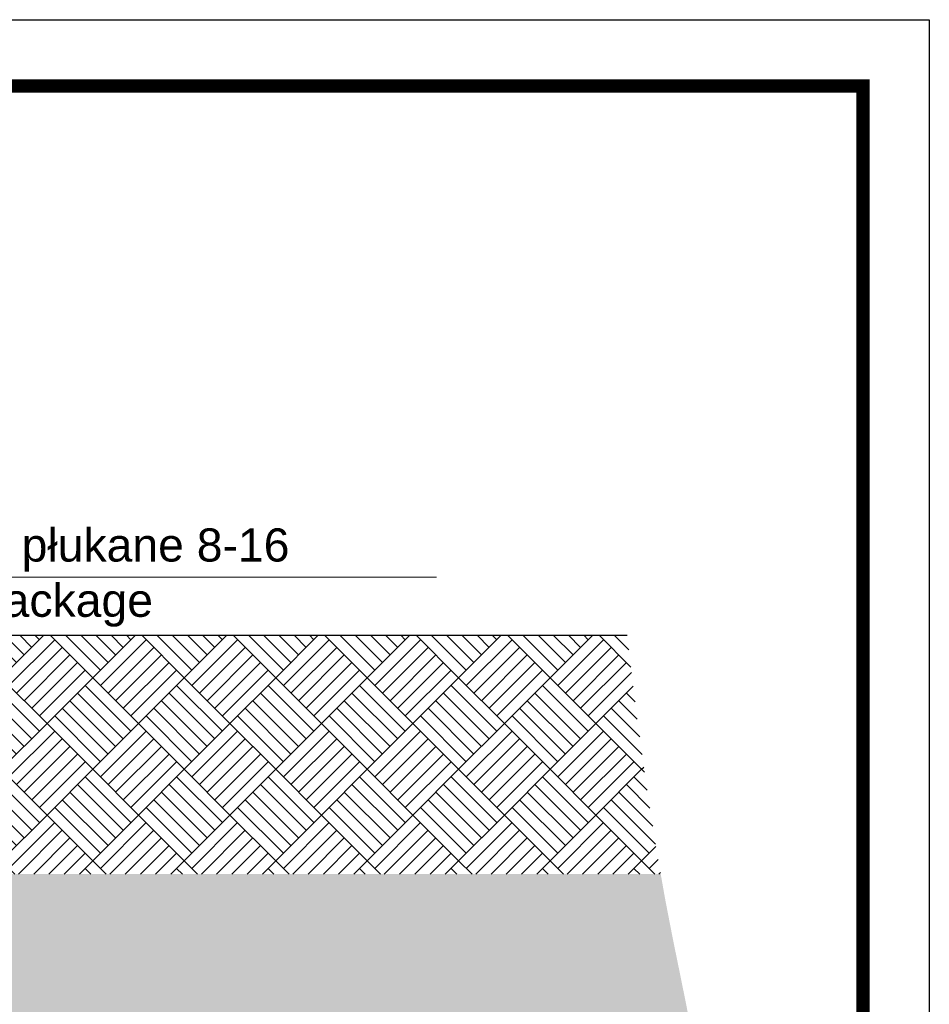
# Model space of a CAD drawing. Extents: x -118729 to -53705, y 33529 to 45095.
# Tile 58 of 83: x -60093 to -59407, y 35756 to 36499. Entities that reach past the tile are written whole.
import ezdxf

# ---------------------------------------------------------------- set-up
doc = ezdxf.new("R2010")
doc.units = 0
doc.header["$LTSCALE"] = 10
doc.header["$MEASUREMENT"] = 0
doc.layers.get('0').update_dxf_attribs({"color": 9, "linetype": 'CONTINUOUS'})
doc.layers.add('AM_8', color=1, linetype='CONTINUOUS', lineweight=25)
doc.layers.add('S_TAB_RZĘDNYCH', color=9, linetype='CONTINUOUS', lineweight=13)
doc.styles.add('ROMANS', font='arial.ttf', dxfattribs={"height": 20})

msp = doc.modelspace()

# ---------------------------------------------------------------- hatches: boundary and pattern name
at = {"layer": 'AM_8'}
h = msp.add_hatch(dxfattribs=at)
h.set_pattern_fill('AR-PARQ1', color=9, scale=0.1600000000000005, angle=45, style=0)
h.set_pattern_definition([(135, (-73969.5402465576, 36761.21013158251), (-68.96836700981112, 5.684341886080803e-15), [48.76800000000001, -48.76800000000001]), (135, (-73963.79288264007, 36766.9574955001), (-68.96836700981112, 5.684341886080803e-15), [48.76800000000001, -48.76800000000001]), (135, (-73958.04551872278, 36772.70485941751), (-68.96836700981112, 5.684341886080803e-15), [48.76800000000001, -48.76800000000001]), (135, (-73952.29815480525, 36778.4522233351), (-68.96836700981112, 5.684341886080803e-15), [48.76800000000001, -48.76800000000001]), (135, (-73946.55079088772, 36784.19958725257), (-68.96836700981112, 5.684341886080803e-15), [48.76800000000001, -48.76800000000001]), (135, (-73940.80342697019, 36789.94695117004), (-68.96836700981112, 5.684341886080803e-15), [48.76800000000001, -48.76800000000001]), (135, (-73935.05606305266, 36795.69431508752), (-68.96836700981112, 5.684341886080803e-15), [48.76800000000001, -48.76800000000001]), (45, (-74004.02443006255, 36795.69431508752), (68.96836700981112, -5.684341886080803e-15), [48.76800000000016, -48.76800000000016]), (45, (-74009.77179397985, 36801.44167900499), (68.96836700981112, -5.684341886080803e-15), [48.76800000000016, -48.76800000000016]), (45, (-74015.51915789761, 36807.18904292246), (68.96836700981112, -5.684341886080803e-15), [48.76800000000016, -48.76800000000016]), (45, (-74021.26652181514, 36812.93640683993), (68.96836700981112, -5.684341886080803e-15), [48.76800000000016, -48.76800000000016]), (45, (-74027.01388573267, 36818.6837707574), (68.96836700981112, -5.684341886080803e-15), [48.76800000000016, -48.76800000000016]), (45, (-74032.7612496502, 36824.43113467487), (68.96836700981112, -5.684341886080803e-15), [48.76800000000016, -48.76800000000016]), (45, (-74038.5086135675, 36830.1784985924), (68.96836700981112, -5.684341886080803e-15), [48.76800000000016, -48.76800000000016])])
edge = h.paths.add_edge_path()
edge.add_line((-59609.64856172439, 35854.58757210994), (-59612.71144032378, 35871.88815397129))
edge.add_line((-59612.71144032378, 35871.88815397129), (-59619.73431817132, 35916.44282307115))
edge.add_line((-59619.73431817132, 35916.44282307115), (-59627.18576472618, 35970.20068029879))
edge.add_line((-59627.18576472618, 35970.20068029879), (-59635.00501274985, 36034.71476859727))
edge.add_line((-59635.00501274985, 36034.71476859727), (-60749.08772416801, 36034.71476859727))
edge.add_arc((-60749.08772416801, 36031.51476859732), 3.200000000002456, 0.9999999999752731, 90, ccw=False)
edge.add_line((-60745.88821154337, 36031.57061629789), (-60745.84997184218, 36029.37986527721))
edge.add_line((-60745.84997184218, 36029.37986527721), (-60745.99448334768, 36021.10080667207))
edge.add_arc((-60746.79436150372, 36021.1147685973), 0.7999999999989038, 270, 359.0000000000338, ccw=False)
edge.add_line((-60746.79436150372, 36020.31476859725), (-60750.15711749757, 36020.31476859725))
edge.add_line((-60750.15711749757, 36020.31476859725), (-60750.42799376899, 36005.44031441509))
edge.add_line((-60750.42799376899, 36005.44031441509), (-60750.68308311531, 35991.72704227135))
edge.add_line((-60750.68308311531, 35991.72704227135), (-60750.88951041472, 35981.1320042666))
edge.add_line((-60750.88951041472, 35981.1320042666), (-60751.05961945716, 35973.12917557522))
edge.add_line((-60751.05961945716, 35973.12917557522), (-60751.20575403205, 35967.19253137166))
edge.add_line((-60751.20575403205, 35967.19253137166), (-60751.34025792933, 35962.79604683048))
edge.add_line((-60751.34025792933, 35962.79604683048), (-60751.47547493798, 35959.41369712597))
edge.add_line((-60751.47547493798, 35959.41369712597), (-60751.62374884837, 35956.51945743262))
edge.add_line((-60751.62374884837, 35956.51945743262), (-60751.79448331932, 35953.67834045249))
edge.add_line((-60751.79448331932, 35953.67834045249), (-60751.98532149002, 35950.81950899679))
edge.add_line((-60751.98532149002, 35950.81950899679), (-60752.19096636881, 35947.96316340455))
edge.add_line((-60752.19096636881, 35947.96316340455), (-60752.40612096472, 35945.12950401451))
edge.add_line((-60752.40612096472, 35945.12950401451), (-60752.62548828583, 35942.33873116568))
edge.add_line((-60752.62548828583, 35942.33873116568), (-60752.84377134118, 35939.61104519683))
edge.add_line((-60752.84377134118, 35939.61104519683), (-60753.05567313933, 35936.96664644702))
edge.add_line((-60753.05567313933, 35936.96664644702), (-60753.25589668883, 35934.42573525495))
edge.add_line((-60753.25589668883, 35934.42573525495), (-60753.44047092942, 35932.0016866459))
edge.add_line((-60753.44047092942, 35932.0016866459), (-60753.61072852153, 35929.68057439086))
edge.add_line((-60753.61072852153, 35929.68057439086), (-60753.76932805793, 35927.44164694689))
edge.add_line((-60753.76932805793, 35927.44164694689), (-60753.91892813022, 35925.26415277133))
edge.add_line((-60753.91892813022, 35925.26415277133), (-60754.06218733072, 35923.12734032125))
edge.add_line((-60754.06218733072, 35923.12734032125), (-60754.20176425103, 35921.0104580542))
edge.add_line((-60754.20176425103, 35921.0104580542), (-60754.34031748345, 35918.8927544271))
edge.add_line((-60754.34031748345, 35918.8927544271), (-60754.48050561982, 35916.75347789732))
edge.add_line((-60754.48050561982, 35916.75347789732), (-60754.62419696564, 35914.57745890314))
edge.add_line((-60754.62419696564, 35914.57745890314), (-60754.77009868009, 35912.37185580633))
edge.add_line((-60754.77009868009, 35912.37185580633), (-60754.91612763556, 35910.14940894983))
edge.add_line((-60754.91612763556, 35910.14940894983), (-60755.06020070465, 35907.92285867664))
edge.add_line((-60755.06020070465, 35907.92285867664), (-60755.20023476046, 35905.70494532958))
edge.add_line((-60755.20023476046, 35905.70494532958), (-60755.2401002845, 35905.24784008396))
edge.add_arc((-60818.62611141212, 35909.90574351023), 63.55692307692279, 347.5782017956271, 355.7971897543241, ccw=False)
edge.add_arc((-61018.61500103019, 35953.94102134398), 268.3364670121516, 338.2685333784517, 347.5813091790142, ccw=False)
edge.add_line((-60769.3493763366, 35854.58757210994), (-60392.78077311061, 35854.58757210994))
edge.add_line((-60392.78077311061, 35854.58757210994), (-59609.64856172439, 35854.58757210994))
h = msp.add_hatch(dxfattribs=at)
h.set_pattern_fill('HEX', color=9, scale=1.600000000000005, angle=45, style=0)
h.set_pattern_definition([(45, (-46406.56915548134, 36684.14023366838), (-6.221703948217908, 6.221703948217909), [5.080000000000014, -10.16000000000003]), (165, (-46406.56915548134, 36684.14023366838), (-2.277301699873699, -8.499005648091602), [5.08, -10.16]), (104.9999999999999, (-46402.97705303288, 36687.73233611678), (-8.499005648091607, -2.277301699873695), [5.08, -10.16])])
edge = h.paths.add_edge_path(flags=16)
edge.add_line((-59825.65901947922, 35580.71476859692), (-59825.65901947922, 35580.56656859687))
edge.add_line((-59825.65901947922, 35580.56656859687), (-59824.23933547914, 35581.98625259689))
edge.add_line((-59824.23933547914, 35581.98625259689), (-59823.32782928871, 35581.07474846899))
edge.add_arc((-59774.45901947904, 35527.11476859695), 72.79999999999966, 92.8344637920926, 132.1655355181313, ccw=False)
edge.add_line((-59778.05901947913, 35599.82570312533), (-59778.05901947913, 35601.11476859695))
edge.add_line((-59778.05901947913, 35601.11476859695), (-59770.85901947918, 35601.11476859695))
edge.add_line((-59770.85901947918, 35601.11476859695), (-59770.85901947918, 35599.82570312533))
edge.add_arc((-59774.45901947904, 35527.11476859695), 72.79999999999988, 47.83446448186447, 87.1655362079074, ccw=False)
edge.add_line((-59725.59020966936, 35581.07474846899), (-59724.67870347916, 35581.98625259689))
edge.add_line((-59724.67870347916, 35581.98625259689), (-59719.58753547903, 35576.89508459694))
edge.add_line((-59719.58753547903, 35576.89508459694), (-59720.49903960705, 35575.98357840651))
edge.add_arc((-59774.45901947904, 35527.11476859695), 72.80000000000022, 2.8344637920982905, 42.16553551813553, ccw=False)
edge.add_line((-59701.74808495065, 35530.71476859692), (-59700.45901947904, 35530.71476859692))
edge.add_line((-59700.45901947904, 35530.71476859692), (-59700.45901947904, 35523.51476859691))
edge.add_line((-59700.45901947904, 35523.51476859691), (-59701.74808495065, 35523.51476859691))
edge.add_arc((-59774.45901947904, 35527.11476859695), 72.7999999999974, 317.8344644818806, 357.1655362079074, ccw=False)
edge.add_line((-59720.49903960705, 35478.24595878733), (-59719.58753547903, 35477.3344525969))
edge.add_line((-59719.58753547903, 35477.3344525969), (-59724.67870347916, 35472.24328459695))
edge.add_line((-59724.67870347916, 35472.24328459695), (-59725.59020966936, 35473.15478872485))
edge.add_arc((-59774.45901947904, 35527.11476859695), 72.79999999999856, 272.8344637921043, 312.1655355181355, ccw=False)
edge.add_line((-59770.85901947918, 35454.40383406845), (-59770.85901947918, 35453.11476859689))
edge.add_line((-59770.85901947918, 35453.11476859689), (-59778.05901947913, 35453.11476859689))
edge.add_line((-59778.05901947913, 35453.11476859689), (-59778.05901947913, 35454.40383406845))
edge.add_arc((-59774.45901947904, 35527.11476859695), 72.79999999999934, 227.8344644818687, 267.1655362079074, ccw=False)
edge.add_line((-59823.32782928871, 35473.15478872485), (-59824.23933547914, 35472.24328459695))
edge.add_line((-59824.23933547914, 35472.24328459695), (-59825.57318406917, 35473.57713318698))
edge.add_line((-59825.57318406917, 35473.57713318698), (-59825.65901947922, 35473.51476859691))
edge.add_line((-59825.65901947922, 35473.51476859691), (-59844.45901947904, 35473.51476859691))
edge.add_line((-59844.45901947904, 35473.51476859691), (-59844.45901947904, 35472.39476699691))
edge.add_line((-59844.45901947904, 35472.39476699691), (-59858.45901947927, 35472.39476699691))
edge.add_line((-59858.45901947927, 35472.39476699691), (-59858.45901947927, 35481.61712367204))
edge.add_line((-59858.45901947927, 35481.61712367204), (-59859.40622096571, 35481.58752219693))
edge.add_line((-59859.40622096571, 35481.58752219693), (-59860.30944656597, 35480.8561013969))
edge.add_line((-59860.30944656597, 35480.8561013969), (-59861.44370416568, 35480.82065579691))
edge.add_line((-59861.44370416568, 35480.82065579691), (-59861.44370416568, 35573.40888139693))
edge.add_line((-59861.44370416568, 35573.40888139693), (-59860.30944656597, 35573.37343579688))
edge.add_line((-59860.30944656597, 35573.37343579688), (-59859.40622096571, 35572.64201499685))
edge.add_line((-59859.40622096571, 35572.64201499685), (-59858.45901947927, 35572.61241352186))
edge.add_line((-59858.45901947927, 35572.61241352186), (-59858.45901947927, 35581.83477019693))
edge.add_line((-59858.45901947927, 35581.83477019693), (-59844.45901947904, 35581.83477019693))
edge.add_line((-59844.45901947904, 35581.83477019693), (-59844.45901947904, 35580.71476859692))
edge.add_line((-59844.45901947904, 35580.71476859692), (-59825.65901947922, 35580.71476859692))
edge = h.paths.add_edge_path(flags=16)
edge.add_line((-60455.40638900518, 35462.44064142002), (-60431.64092047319, 35462.44064142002))
edge.add_line((-60431.64092047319, 35462.44064142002), (-60425.6995533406, 35462.44064142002))
edge.add_line((-60425.6995533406, 35462.44064142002), (-60395.99271767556, 35462.44064142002))
edge.add_line((-60395.99271767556, 35462.44064142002), (-60390.05135054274, 35462.44064142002))
edge.add_line((-60390.05135054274, 35462.44064142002), (-60350.04062979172, 35462.44064142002))
edge.add_arc((-60338.15760940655, 35421.22233482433), 42.89702754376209, -103.58519168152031, 106.0819924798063, ccw=False)
edge.add_line((-60348.23373073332, 35379.52549140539), (-61022.16533288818, 35379.52549140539))
edge.add_line((-61022.16533288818, 35379.52549140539), (-61022.16533288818, 35375.35306732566))
edge.add_line((-61022.16533288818, 35375.35306732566), (-61031.56373336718, 35375.35306732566))
edge.add_line((-61031.56373336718, 35375.35306732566), (-61031.56373336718, 35466.61306549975))
edge.add_line((-61031.56373336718, 35466.61306549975), (-61022.16533288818, 35466.61306549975))
edge.add_line((-61022.16533288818, 35466.61306549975), (-61022.16533288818, 35462.44064142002))
edge.add_line((-61022.16533288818, 35462.44064142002), (-61001.88206312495, 35462.44064142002))
edge.add_line((-61001.88206312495, 35462.44064142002), (-60966.36396244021, 35462.44064142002))
edge.add_line((-60966.36396244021, 35462.44064142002), (-60930.71575964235, 35462.44064142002))
edge.add_line((-60930.71575964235, 35462.44064142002), (-60924.77439250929, 35462.44064142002))
edge.add_line((-60924.77439250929, 35462.44064142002), (-60895.06755684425, 35462.44064142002))
edge.add_line((-60895.06755684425, 35462.44064142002), (-60889.12618971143, 35462.44064142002))
edge.add_line((-60889.12618971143, 35462.44064142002), (-60823.77115124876, 35462.44064142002))
edge.add_line((-60823.77115124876, 35462.44064142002), (-60817.82978411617, 35462.44064142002))
edge.add_line((-60817.82978411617, 35462.44064142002), (-60788.12294845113, 35462.44064142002))
edge.add_line((-60788.12294845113, 35462.44064142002), (-60782.18158131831, 35462.44064142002))
edge.add_line((-60782.18158131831, 35462.44064142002), (-60740.59201138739, 35462.44064142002))
edge.add_line((-60740.59201138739, 35462.44064142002), (-60710.88517572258, 35462.44064142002))
edge.add_line((-60710.88517572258, 35462.44064142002), (-60645.53013726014, 35462.44064142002))
edge.add_line((-60645.53013726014, 35462.44064142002), (-60639.58877012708, 35462.44064142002))
edge.add_line((-60639.58877012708, 35462.44064142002), (-60574.23373166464, 35462.44064142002))
edge.add_line((-60574.23373166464, 35462.44064142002), (-60568.29236453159, 35462.44064142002))
edge.add_line((-60568.29236453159, 35462.44064142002), (-60538.58552886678, 35462.44064142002))
edge.add_line((-60538.58552886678, 35462.44064142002), (-60532.64416173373, 35462.44064142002))
edge.add_line((-60532.64416173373, 35462.44064142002), (-60467.28912327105, 35462.44064142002))
edge.add_line((-60467.28912327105, 35462.44064142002), (-60461.34775613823, 35462.44064142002))
edge.add_line((-60461.34775613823, 35462.44064142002), (-60458.48897031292, 35462.44064142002))
edge.add_line((-60458.48897031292, 35462.44064142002), (-60455.40638900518, 35462.44064142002))
edge = h.paths.add_edge_path(flags=16)
edge.add_line((-60640.50384603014, 35580.71476859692), (-60640.50384603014, 35580.61916299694))
edge.add_line((-60640.50384603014, 35580.61916299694), (-60632.5118476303, 35580.61916299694))
edge.add_line((-60632.5118476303, 35580.61916299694), (-60632.04246283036, 35580.14893019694))
edge.add_line((-60632.04246283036, 35580.14893019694), (-60631.57725323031, 35579.68286539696))
edge.add_line((-60631.57725323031, 35579.68286539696), (-60631.11615643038, 35579.22090859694))
edge.add_line((-60631.11615643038, 35579.22090859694), (-60630.65911963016, 35578.76300459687))
edge.add_line((-60630.65911963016, 35578.76300459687), (-60630.2060916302, 35578.30909819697))
edge.add_line((-60630.2060916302, 35578.30909819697), (-60629.75701963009, 35577.85914139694))
edge.add_line((-60629.75701963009, 35577.85914139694), (-60629.31184763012, 35577.41307819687))
edge.add_line((-60629.31184763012, 35577.41307819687), (-60582.22324923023, 35577.41307819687))
edge.add_line((-60582.22324923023, 35577.41307819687), (-60580.77630043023, 35576.3978157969))
edge.add_line((-60580.77630043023, 35576.3978157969), (-60579.3592964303, 35575.40348939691))
edge.add_line((-60579.3592964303, 35575.40348939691), (-60577.97132043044, 35574.42944779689))
edge.add_line((-60577.97132043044, 35574.42944779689), (-60576.61151803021, 35573.47508059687))
edge.add_line((-60576.61151803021, 35573.47508059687), (-60575.27902283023, 35572.53979019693))
edge.add_line((-60575.27902283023, 35572.53979019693), (-60573.97302923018, 35571.62300859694))
edge.add_line((-60573.97302923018, 35571.62300859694), (-60572.69275563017, 35570.72418939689))
edge.add_line((-60572.69275563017, 35570.72418939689), (-60572.5118476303, 35570.71476859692))
edge.add_line((-60572.5118476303, 35570.71476859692), (-60555.71184763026, 35568.96476859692))
edge.add_arc((-60555.71184763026, 35566.5647685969), 2.4, 0, 90, ccw=False)
edge.add_line((-60553.31184763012, 35566.5647685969), (-60553.31184763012, 35557.11476859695))
edge.add_line((-60553.31184763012, 35557.11476859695), (-60093.00622096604, 35557.11476859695))
edge.add_line((-60093.00622096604, 35557.11476859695), (-60093.00622096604, 35566.5647685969))
edge.add_arc((-60090.60622096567, 35566.5647685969), 2.4, 90, 180, ccw=False)
edge.add_line((-60090.60622096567, 35568.96476859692), (-60073.80622096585, 35570.71476859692))
edge.add_line((-60073.80622096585, 35570.71476859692), (-60073.62531296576, 35570.72418939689))
edge.add_line((-60073.62531296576, 35570.72418939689), (-60072.34503936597, 35571.62300859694))
edge.add_line((-60072.34503936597, 35571.62300859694), (-60071.03904576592, 35572.53979019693))
edge.add_line((-60071.03904576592, 35572.53979019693), (-60069.70655056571, 35573.47508059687))
edge.add_line((-60069.70655056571, 35573.47508059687), (-60068.34674816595, 35574.42944779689))
edge.add_line((-60068.34674816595, 35574.42944779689), (-60066.95877216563, 35575.40348939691))
edge.add_line((-60066.95877216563, 35575.40348939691), (-60065.54176816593, 35576.3978157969))
edge.add_line((-60065.54176816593, 35576.3978157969), (-60064.09481936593, 35577.41307819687))
edge.add_line((-60064.09481936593, 35577.41307819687), (-60017.00622096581, 35577.41307819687))
edge.add_line((-60017.00622096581, 35577.41307819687), (-60016.56104896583, 35577.85914139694))
edge.add_line((-60016.56104896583, 35577.85914139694), (-60016.11197696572, 35578.30909819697))
edge.add_line((-60016.11197696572, 35578.30909819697), (-60015.65894896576, 35578.76300459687))
edge.add_line((-60015.65894896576, 35578.76300459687), (-60015.20191216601, 35579.22090859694))
edge.add_line((-60015.20191216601, 35579.22090859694), (-60014.74081536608, 35579.68286539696))
edge.add_line((-60014.74081536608, 35579.68286539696), (-60014.2756057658, 35580.14893019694))
edge.add_line((-60014.2756057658, 35580.14893019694), (-60013.80622096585, 35580.61916299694))
edge.add_line((-60013.80622096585, 35580.61916299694), (-60005.81422256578, 35580.61916299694))
edge.add_line((-60005.81422256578, 35580.61916299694), (-60005.81422256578, 35580.71476859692))
edge.add_line((-60005.81422256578, 35580.71476859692), (-60005.80622096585, 35580.71476859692))
edge.add_line((-60005.80622096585, 35580.71476859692), (-60005.80622096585, 35575.11476859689))
edge.add_line((-60005.80622096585, 35575.11476859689), (-60002.6062209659, 35575.11476859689))
edge.add_line((-60002.6062209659, 35575.11476859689), (-60000.78416576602, 35568.31476859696))
edge.add_line((-60000.78416576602, 35568.31476859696), (-59953.80622096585, 35568.31476859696))
edge.add_arc((-59953.80622096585, 35527.11476859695), 41.20000000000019, 34.20364142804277, 90, ccw=False)
edge.add_line((-59919.7319731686, 35550.27476939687), (-59869.80622096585, 35550.27476939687))
edge.add_line((-59869.80622096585, 35550.27476939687), (-59869.80622096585, 35574.55476779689))
edge.add_line((-59869.80622096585, 35574.55476779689), (-59867.9020433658, 35581.66125259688))
edge.add_line((-59867.9020433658, 35581.66125259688), (-59862.6062209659, 35581.87476619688))
edge.add_line((-59862.6062209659, 35581.87476619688), (-59862.6062209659, 35569.39808139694))
edge.add_line((-59862.6062209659, 35569.39808139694), (-59862.6059017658, 35569.04881099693))
edge.add_line((-59862.6059017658, 35569.04881099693), (-59862.60529136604, 35568.70542699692))
edge.add_line((-59862.60529136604, 35568.70542699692), (-59862.60479296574, 35568.36942539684))
edge.add_line((-59862.60479296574, 35568.36942539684), (-59862.60479296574, 35568.03989659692))
edge.add_line((-59862.60479296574, 35568.03989659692), (-59862.60529136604, 35567.7039253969))
edge.add_line((-59862.60529136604, 35567.7039253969), (-59862.6059017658, 35567.3605813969))
edge.add_line((-59862.6059017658, 35567.3605813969), (-59862.6062209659, 35567.01132939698))
edge.add_line((-59862.6062209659, 35567.01132939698), (-59862.6062209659, 35529.36899739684))
edge.add_line((-59862.6062209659, 35529.36899739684), (-59862.60598416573, 35528.70971019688))
edge.add_line((-59862.60598416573, 35528.70971019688), (-59862.60549616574, 35528.06134299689))
edge.add_line((-59862.60549616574, 35528.06134299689), (-59862.60509056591, 35527.42641099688))
edge.add_line((-59862.60509056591, 35527.42641099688), (-59862.60509056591, 35526.80312619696))
edge.add_line((-59862.60509056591, 35526.80312619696), (-59862.60549616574, 35526.16819419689))
edge.add_line((-59862.60549616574, 35526.16819419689), (-59862.60598416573, 35525.51982699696))
edge.add_line((-59862.60598416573, 35525.51982699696), (-59862.6062209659, 35524.86053979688))
edge.add_line((-59862.6062209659, 35524.86053979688), (-59862.6062209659, 35472.35477099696))
edge.add_line((-59862.6062209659, 35472.35477099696), (-59867.9020433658, 35472.5682845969))
edge.add_line((-59867.9020433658, 35472.5682845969), (-59869.80622096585, 35479.67476939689))
edge.add_line((-59869.80622096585, 35479.67476939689), (-59869.80622096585, 35503.95476779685))
edge.add_line((-59869.80622096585, 35503.95476779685), (-59919.7319731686, 35503.95476779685))
edge.add_arc((-59953.80622096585, 35527.11476859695), 41.20000000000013, 270.00000000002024, 325.7963585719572, ccw=False)
edge.add_line((-59953.80622096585, 35485.91476859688), (-60000.78416576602, 35485.91476859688))
edge.add_line((-60000.78416576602, 35485.91476859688), (-60002.6062209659, 35479.11476859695))
edge.add_line((-60002.6062209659, 35479.11476859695), (-60005.80622096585, 35479.11476859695))
edge.add_line((-60005.80622096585, 35479.11476859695), (-60005.80622096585, 35473.51476859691))
edge.add_line((-60005.80622096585, 35473.51476859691), (-60005.81422256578, 35473.51476859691))
edge.add_line((-60005.81422256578, 35473.51476859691), (-60005.81422256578, 35473.6103741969))
edge.add_line((-60005.81422256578, 35473.6103741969), (-60013.80622096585, 35473.6103741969))
edge.add_line((-60013.80622096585, 35473.6103741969), (-60014.2756057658, 35474.0806069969))
edge.add_line((-60014.2756057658, 35474.0806069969), (-60014.74081536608, 35474.54667179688))
edge.add_line((-60014.74081536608, 35474.54667179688), (-60015.20191216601, 35475.0086285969))
edge.add_line((-60015.20191216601, 35475.0086285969), (-60015.65894896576, 35475.46653259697))
edge.add_line((-60015.65894896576, 35475.46653259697), (-60016.11197696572, 35475.92043899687))
edge.add_line((-60016.11197696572, 35475.92043899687), (-60016.56104896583, 35476.3703957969))
edge.add_line((-60016.56104896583, 35476.3703957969), (-60017.00622096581, 35476.81645899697))
edge.add_line((-60017.00622096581, 35476.81645899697), (-60064.09481936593, 35476.81645899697))
edge.add_line((-60064.09481936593, 35476.81645899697), (-60065.54176816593, 35477.83172139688))
edge.add_line((-60065.54176816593, 35477.83172139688), (-60066.95877216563, 35478.82604779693))
edge.add_line((-60066.95877216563, 35478.82604779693), (-60068.34674816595, 35479.80008939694))
edge.add_line((-60068.34674816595, 35479.80008939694), (-60069.70655056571, 35480.75445659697))
edge.add_line((-60069.70655056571, 35480.75445659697), (-60071.03904576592, 35481.68974699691))
edge.add_line((-60071.03904576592, 35481.68974699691), (-60072.34503936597, 35482.60652859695))
edge.add_line((-60072.34503936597, 35482.60652859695), (-60073.62531296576, 35483.50534779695))
edge.add_line((-60073.62531296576, 35483.50534779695), (-60073.80622096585, 35483.51476859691))
edge.add_line((-60073.80622096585, 35483.51476859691), (-60090.60622096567, 35485.26476859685))
edge.add_arc((-60090.60622096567, 35487.66476859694), 2.4, 180, 270, ccw=False)
edge.add_line((-60093.00622096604, 35487.66476859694), (-60093.00622096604, 35497.11476859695))
edge.add_line((-60093.00622096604, 35497.11476859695), (-60553.31184763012, 35497.11476859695))
edge.add_line((-60553.31184763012, 35497.11476859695), (-60553.31184763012, 35487.66476859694))
edge.add_arc((-60555.71184763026, 35487.66476859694), 2.4, 270, 360, ccw=False)
edge.add_line((-60555.71184763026, 35485.26476859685), (-60572.5118476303, 35483.51476859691))
edge.add_line((-60572.5118476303, 35483.51476859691), (-60572.69275563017, 35483.50534779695))
edge.add_line((-60572.69275563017, 35483.50534779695), (-60573.97302923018, 35482.60652859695))
edge.add_line((-60573.97302923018, 35482.60652859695), (-60575.27902283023, 35481.68974699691))
edge.add_line((-60575.27902283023, 35481.68974699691), (-60576.61151803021, 35480.75445659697))
edge.add_line((-60576.61151803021, 35480.75445659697), (-60577.97132043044, 35479.80008939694))
edge.add_line((-60577.97132043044, 35479.80008939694), (-60579.3592964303, 35478.82604779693))
edge.add_line((-60579.3592964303, 35478.82604779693), (-60580.77630043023, 35477.83172139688))
edge.add_line((-60580.77630043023, 35477.83172139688), (-60582.22324923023, 35476.81645899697))
edge.add_line((-60582.22324923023, 35476.81645899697), (-60629.31184763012, 35476.81645899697))
edge.add_line((-60629.31184763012, 35476.81645899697), (-60629.75701963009, 35476.3703957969))
edge.add_line((-60629.75701963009, 35476.3703957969), (-60630.2060916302, 35475.92043899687))
edge.add_line((-60630.2060916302, 35475.92043899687), (-60630.65911963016, 35475.46653259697))
edge.add_line((-60630.65911963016, 35475.46653259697), (-60631.11615643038, 35475.0086285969))
edge.add_line((-60631.11615643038, 35475.0086285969), (-60631.57725323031, 35474.54667179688))
edge.add_line((-60631.57725323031, 35474.54667179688), (-60632.04246283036, 35474.0806069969))
edge.add_line((-60632.04246283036, 35474.0806069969), (-60632.5118476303, 35473.6103741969))
edge.add_line((-60632.5118476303, 35473.6103741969), (-60640.50384603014, 35473.6103741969))
edge.add_line((-60640.50384603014, 35473.6103741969), (-60640.50384603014, 35473.51476859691))
edge.add_line((-60640.50384603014, 35473.51476859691), (-60640.51184763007, 35473.51476859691))
edge.add_line((-60640.51184763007, 35473.51476859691), (-60640.51184763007, 35479.11476859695))
edge.add_line((-60640.51184763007, 35479.11476859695), (-60643.71184763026, 35479.11476859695))
edge.add_line((-60643.71184763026, 35479.11476859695), (-60645.53390283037, 35485.91476859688))
edge.add_line((-60645.53390283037, 35485.91476859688), (-60692.5118476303, 35485.91476859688))
edge.add_arc((-60692.5118476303, 35527.11476859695), 41.19999999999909, 215.0146870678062, 270, ccw=False)
edge.add_line((-60726.25485314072, 35503.47476903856), (-60769.88919012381, 35503.47476859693))
edge.add_arc((-60769.88919012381, 35497.63476859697), 5.840000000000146, 90, 114.6519509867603)
edge.add_line((-60772.32508355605, 35502.94250099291), (-60777.46076212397, 35498.5263405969))
edge.add_line((-60777.46076212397, 35498.5263405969), (-60777.46076299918, 35498.52634147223))
edge.add_arc((-60780.28919012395, 35501.35476859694), 3.999999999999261, 269.9999656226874, 314.9999999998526, ccw=False)
edge.add_line((-60780.28919252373, 35497.35476859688), (-60780.28919252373, 35497.35476779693))
edge.add_line((-60780.28919252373, 35497.35476779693), (-60797.29142612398, 35497.35476779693))
edge.add_line((-60797.29142612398, 35497.35476779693), (-60797.2691245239, 35497.37789419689))
edge.add_line((-60797.2691245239, 35497.37789419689), (-60797.25458532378, 35497.40066619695))
edge.add_line((-60797.25458532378, 35497.40066619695), (-60797.2472493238, 35497.42296859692))
edge.add_line((-60797.2472493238, 35497.42296859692), (-60797.246541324, 35497.44478299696))
edge.add_line((-60797.246541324, 35497.44478299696), (-60797.25232772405, 35497.46696619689))
edge.add_line((-60797.25232772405, 35497.46696619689), (-60797.26518132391, 35497.48964619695))
edge.add_line((-60797.26518132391, 35497.48964619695), (-60797.28568932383, 35497.51270539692))
edge.add_line((-60797.28568932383, 35497.51270539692), (-60797.31449812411, 35497.53602139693))
edge.add_line((-60797.31449812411, 35497.53602139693), (-60797.35218052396, 35497.55947659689))
edge.add_line((-60797.35218052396, 35497.55947659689), (-60797.39938532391, 35497.58295099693))
edge.add_line((-60797.39938532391, 35497.58295099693), (-60797.45681972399, 35497.60632779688))
edge.add_line((-60797.45681972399, 35497.60632779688), (-60797.39584532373, 35497.65507659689))
edge.add_line((-60797.39584532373, 35497.65507659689), (-60797.33662932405, 35497.70482619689))
edge.add_line((-60797.33662932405, 35497.70482619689), (-60797.27931732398, 35497.75534459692))
edge.add_line((-60797.27931732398, 35497.75534459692), (-60797.22404372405, 35497.80641579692))
edge.add_line((-60797.22404372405, 35497.80641579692), (-60797.17093092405, 35497.85781019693))
edge.add_line((-60797.17093092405, 35497.85781019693), (-60797.11967332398, 35497.9097573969))
edge.add_line((-60797.11967332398, 35497.9097573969), (-60797.06875812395, 35497.9637797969))
edge.add_line((-60797.06875812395, 35497.9637797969), (-60797.06875812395, 35556.26575739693))
edge.add_line((-60797.06875812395, 35556.26575739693), (-60797.11967332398, 35556.31977979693))
edge.add_line((-60797.11967332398, 35556.31977979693), (-60797.17093092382, 35556.37172699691))
edge.add_line((-60797.17093092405, 35556.37172699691), (-60797.22404372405, 35556.42312139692))
edge.add_line((-60797.22404372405, 35556.42312139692), (-60797.27931732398, 35556.47419259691))
edge.add_line((-60797.27931732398, 35556.47419259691), (-60797.33662932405, 35556.52471099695))
edge.add_line((-60797.33662932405, 35556.52471099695), (-60797.39584532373, 35556.57446059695))
edge.add_line((-60797.39584532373, 35556.57446059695), (-60797.45681972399, 35556.6232093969))
edge.add_line((-60797.45681972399, 35556.6232093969), (-60797.37121172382, 35556.65999579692))
edge.add_line((-60797.37121172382, 35556.65999579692), (-60797.30984692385, 35556.69685819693))
edge.add_line((-60797.30984692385, 35556.69685819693), (-60797.27023492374, 35556.73333579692))
edge.add_line((-60797.27023492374, 35556.73333579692), (-60797.2499837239, 35556.76896459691))
edge.add_line((-60797.2499837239, 35556.76896459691), (-60797.24674852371, 35556.80342859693))
edge.add_line((-60797.24674852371, 35556.80342859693), (-60797.2599077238, 35556.83858139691))
edge.add_line((-60797.2599077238, 35556.83858139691), (-60797.29142612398, 35556.87476939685))
edge.add_line((-60797.29142612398, 35556.87476939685), (-60780.28919252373, 35556.87476939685))
edge.add_line((-60780.28919252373, 35556.87476939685), (-60780.28919252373, 35556.87476859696))
edge.add_arc((-60780.28919012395, 35552.87476859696), 3.99999999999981, 44.999999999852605, 90.0000343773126, ccw=False)
edge.add_line((-60777.46076299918, 35555.70319572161), (-60777.46076212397, 35555.70319659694))
edge.add_line((-60777.46076212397, 35555.70319659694), (-60775.44659743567, 35553.86236962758))
edge.add_arc((-60780.26107492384, 35547.67476859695), 7.840000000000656, 43.03502016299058, 52.1140621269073, ccw=False)
edge.add_line((-60774.53053107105, 35553.02513934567), (-60772.41481901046, 35551.0915041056))
edge.add_arc((-60770.60327266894, 35555.03880394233), 4.343141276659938, 245.3480457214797, 279.4633509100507)
edge.add_line((-60769.88918772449, 35550.75476859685), (-60726.25485283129, 35550.75476859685))
edge.add_arc((-60692.5118476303, 35527.11476859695), 41.19999999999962, 89.99999999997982, 144.9853121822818, ccw=False)
edge.add_line((-60692.5118476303, 35568.31476859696), (-60645.53390283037, 35568.31476859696))
edge.add_line((-60645.53390283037, 35568.31476859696), (-60643.71184763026, 35575.11476859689))
edge.add_line((-60643.71184763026, 35575.11476859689), (-60640.51184763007, 35575.11476859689))
edge.add_line((-60640.51184763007, 35575.11476859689), (-60640.51184763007, 35580.71476859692))
edge.add_line((-60640.51184763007, 35580.71476859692), (-60640.50384603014, 35580.71476859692))
edge = h.paths.add_edge_path()
edge.add_arc((-60753.08494265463, 35953.94102134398), 268.3364670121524, 201.7314666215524, 216.1050728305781)
edge.add_arc((-60925.72155674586, 35814.62507965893), 48.00000000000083, 203.0661873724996, 249.9330365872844)
edge.add_arc((-60942.05398108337, 35769.91476859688), 0.3999999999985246, 249.9330365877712, 270)
edge.add_line((-60942.05398108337, 35769.51476859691), (-60941.84997184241, 35769.51476859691))
edge.add_line((-60941.84997184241, 35769.51476859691), (-60941.71034195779, 35753.51476859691))
edge.add_line((-60941.71034195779, 35753.51476859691), (-60941.04997184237, 35753.51476859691))
edge.add_line((-60941.04997184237, 35753.51476859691), (-60941.04997184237, 35749.51476859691))
edge.add_line((-60941.04997184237, 35749.51476859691), (-60940.24997184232, 35748.71476859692))
edge.add_line((-60940.24997184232, 35748.71476859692), (-60937.1535408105, 35748.71476859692))
edge.add_line((-60937.1535408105, 35748.71476859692), (-60936.05089903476, 35622.36453595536))
edge.add_arc((-60934.45095995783, 35622.3784984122), 1.599999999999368, 180.4999999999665, 225.0000000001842)
edge.add_line((-60935.58233080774, 35621.2471275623), (-60932.31860099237, 35617.98339774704))
edge.add_arc((-60933.44997184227, 35616.85202689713), 1.600000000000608, -5.210836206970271e-10, 44.999999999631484, ccw=False)
edge.add_line((-60931.84997184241, 35616.85202689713), (-60931.84997184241, 35492.3147685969))
edge.add_arc((-60925.44997184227, 35492.3147685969), 6.400000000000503, 180, 270)
edge.add_line((-60925.44997184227, 35485.91476859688), (-60846.24997184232, 35485.91476859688))
edge.add_arc((-60846.24997184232, 35492.3147685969), 6.39999999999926, 270, 360)
edge.add_line((-60839.84997184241, 35492.3147685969), (-60839.84997184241, 35503.95476779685))
edge.add_line((-60839.84997184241, 35503.95476779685), (-60802.89264692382, 35503.95476779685))
edge.add_line((-60802.89264692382, 35503.95476779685), (-60802.89264692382, 35502.8683085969))
edge.add_line((-60802.89264692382, 35502.8683085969), (-60802.59584532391, 35499.47587099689))
edge.add_line((-60802.59584532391, 35499.47587099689), (-60802.59584532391, 35554.75366619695))
edge.add_line((-60802.59584532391, 35554.75366619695), (-60802.89264692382, 35551.36122859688))
edge.add_line((-60802.89264692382, 35551.36122859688), (-60802.89264692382, 35550.27476939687))
edge.add_line((-60802.89264692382, 35550.27476939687), (-60839.84997184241, 35550.27476939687))
edge.add_line((-60839.84997184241, 35550.27476939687), (-60839.84997184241, 35616.85202689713))
edge.add_arc((-60838.24997184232, 35616.85202689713), 1.600000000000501, 134.9999999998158, 180, ccw=False)
edge.add_line((-60839.38134269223, 35617.98339774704), (-60836.11761287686, 35621.2471275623))
edge.add_arc((-60837.24898372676, 35622.3784984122), 1.600000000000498, 315.0000000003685, 359.5000000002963)
edge.add_line((-60835.64904465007, 35622.36453595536), (-60834.54640287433, 35748.71476859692))
edge.add_line((-60834.54640287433, 35748.71476859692), (-60831.44997184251, 35748.71476859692))
edge.add_line((-60831.44997184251, 35748.71476859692), (-60830.64997184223, 35749.51476859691))
edge.add_line((-60830.64997184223, 35749.51476859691), (-60830.64997184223, 35753.51476859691))
edge.add_line((-60830.64997184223, 35753.51476859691), (-60829.9896017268, 35753.51476859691))
edge.add_line((-60829.9896017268, 35753.51476859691), (-60829.84997184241, 35769.51476859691))
edge.add_line((-60829.84997184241, 35769.51476859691), (-60829.64596260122, 35769.51476859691))
edge.add_arc((-60829.64596260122, 35769.91476859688), 0.4000000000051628, 270, 290.0669634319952)
edge.add_arc((-60845.97838693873, 35814.62507965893), 47.99999999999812, 290.0669634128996, 336.9338126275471)
edge.add_arc((-61018.61500103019, 35953.94102134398), 268.3364670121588, 323.8949271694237, 338.2685333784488)
edge.add_line((-60769.3493763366, 35854.58757210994), (-59609.64856172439, 35854.58757210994))
edge.add_line((-59609.64856172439, 35854.58757210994), (-59606.17789842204, 35834.98363005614))
edge.add_line((-59606.17789842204, 35834.98363005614), (-59600.19445970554, 35804.17620838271))
edge.add_line((-59600.19445970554, 35804.17620838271), (-59594.8218914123, 35777.91284600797))
edge.add_line((-59594.8218914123, 35777.91284600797), (-59590.12096078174, 35754.64049998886))
edge.add_line((-59590.12096078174, 35754.64049998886), (-59586.15243505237, 35732.80612738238))
edge.add_line((-59586.15243505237, 35732.80612738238), (-59582.9530943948, 35711.15148495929))
edge.add_line((-59582.9530943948, 35711.15148495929), (-59580.46377071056, 35689.59752834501))
edge.add_line((-59580.46377071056, 35689.59752834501), (-59578.60130883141, 35668.3600128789))
edge.add_line((-59578.60130883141, 35668.3600128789), (-59577.28255359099, 35647.65469390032))
edge.add_line((-59577.28255359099, 35647.65469390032), (-59576.42434982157, 35627.69732674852))
edge.add_line((-59576.42434982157, 35627.69732674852), (-59575.94354235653, 35608.70366676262))
edge.add_line((-59575.94354235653, 35608.70366676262), (-59575.75697602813, 35590.88946928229))
edge.add_line((-59575.75697602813, 35590.88946928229), (-59575.78149566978, 35574.47048964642))
edge.add_line((-59575.78149566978, 35574.47048964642), (-59575.95260273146, 35559.5982893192))
edge.add_line((-59575.95260273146, 35559.5982893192), (-59576.28042513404, 35546.16765426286))
edge.add_line((-59576.28042513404, 35546.16765426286), (-59576.79374741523, 35534.00917656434))
edge.add_line((-59576.79374741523, 35534.00917656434), (-59577.52135411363, 35522.95344831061))
edge.add_line((-59577.52135411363, 35522.95344831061), (-59578.49202976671, 35512.83106158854))
edge.add_line((-59578.49202976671, 35512.83106158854), (-59579.73455891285, 35503.47260848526))
edge.add_line((-59579.73455891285, 35503.47260848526), (-59581.27772609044, 35494.70868108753))
edge.add_line((-59581.27772609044, 35494.70868108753), (-59583.1503158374, 35486.36987148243))
edge.add_line((-59583.1503158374, 35486.36987148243), (-59585.36778652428, 35478.32299735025))
edge.add_line((-59585.36778652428, 35478.32299735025), (-59587.89229185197, 35470.57977874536))
edge.add_line((-59587.89229185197, 35470.57977874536), (-59590.67265935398, 35463.18816131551))
edge.add_line((-59590.67265935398, 35463.18816131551), (-59593.65771656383, 35456.19609070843))
edge.add_line((-59593.65771656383, 35456.19609070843), (-59596.79629101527, 35449.65151257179))
edge.add_line((-59596.79629101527, 35449.65151257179), (-59600.03721024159, 35443.60237255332))
edge.add_line((-59600.03721024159, 35443.60237255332), (-59603.32930177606, 35438.09661630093))
edge.add_line((-59603.32930177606, 35438.09661630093), (-59606.62139315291, 35433.1821894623))
edge.add_line((-59606.62139315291, 35433.1821894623), (-59609.96145843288, 35428.88839215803))
edge.add_line((-59609.96145843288, 35428.88839215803), (-59613.79405778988, 35425.16994239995))
edge.add_line((-59613.79405778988, 35425.16994239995), (-59618.66289792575, 35421.9629126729))
edge.add_line((-59618.66289792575, 35421.9629126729), (-59625.11168554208, 35419.20337546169))
edge.add_line((-59625.11168554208, 35419.20337546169), (-59633.68412734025, 35416.82740325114))
edge.add_line((-59633.68412734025, 35416.82740325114), (-59644.92393002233, 35414.77106852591))
edge.add_line((-59644.92393002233, 35414.77106852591), (-59659.37480028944, 35412.97044377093))
edge.add_line((-59659.37480028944, 35412.97044377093), (-59677.5804448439, 35411.36160147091))
edge.add_line((-59677.5804448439, 35411.36160147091), (-59699.89533913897, 35409.88434322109))
edge.add_line((-59699.89533913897, 35409.88434322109), (-59725.9170336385, 35408.49338705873))
edge.add_line((-59725.9170336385, 35408.49338705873), (-59755.05384755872, 35407.14718013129))
edge.add_line((-59755.05384755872, 35407.14718013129), (-59786.714100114, 35405.80416958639))
edge.add_line((-59786.714100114, 35405.80416958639), (-59820.30611052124, 35404.42280257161))
edge.add_line((-59820.30611052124, 35404.42280257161), (-59855.23819799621, 35402.96152623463))
edge.add_line((-59855.23819799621, 35402.96152623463), (-59890.91868175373, 35401.37878772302))
edge.add_line((-59890.91868175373, 35401.37878772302), (-59926.75588101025, 35399.6330341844))
edge.add_line((-59926.75588101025, 35399.6330341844), (-59962.22304306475, 35397.6824326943))
edge.add_line((-59962.22304306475, 35397.6824326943), (-59997.05312755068, 35395.48403004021))
edge.add_line((-59997.05312755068, 35395.48403004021), (-60031.04402218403, 35392.99459293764))
edge.add_line((-60031.04402218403, 35392.99459293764), (-60063.99361468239, 35390.17088810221))
edge.add_line((-60063.99361468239, 35390.17088810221), (-60095.69979276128, 35386.96968224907))
edge.add_line((-60095.69979276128, 35386.96968224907), (-60125.96044413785, 35383.34774209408))
edge.add_line((-60125.96044413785, 35383.34774209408), (-60154.57345652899, 35379.26183435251))
edge.add_line((-60154.57345652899, 35379.26183435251), (-60181.33671765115, 35374.66872573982))
edge.add_line((-60181.33671765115, 35374.66872573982), (-60206.15513835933, 35369.56519246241))
edge.add_line((-60206.15513835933, 35369.56519246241), (-60229.36172206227, 35364.10804869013))
edge.add_line((-60229.36172206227, 35364.10804869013), (-60251.39649530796, 35358.49411808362))
edge.add_line((-60251.39649530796, 35358.49411808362), (-60272.69948464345, 35352.92022430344))
edge.add_line((-60272.69948464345, 35352.92022430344), (-60293.71071661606, 35347.5831910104))
edge.add_line((-60293.71071661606, 35347.5831910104), (-60314.87021777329, 35342.67984186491))
edge.add_line((-60314.87021777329, 35342.67984186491), (-60336.61801466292, 35338.40700052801))
edge.add_line((-60336.61801466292, 35338.40700052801), (-60359.39413383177, 35334.96149065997))
edge.add_line((-60359.39413383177, 35334.96149065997), (-60383.56601967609, 35332.48358443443))
edge.add_line((-60383.56601967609, 35332.48358443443), (-60409.21078798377, 35330.88734807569))
edge.add_line((-60409.21078798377, 35330.88734807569), (-60436.33297239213, 35330.03029632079))
edge.add_line((-60436.33297239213, 35330.03029632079), (-60464.93710653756, 35329.76994390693))
edge.add_line((-60464.93710653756, 35329.76994390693), (-60495.0277240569, 35329.96380557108))
edge.add_line((-60495.0277240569, 35329.96380557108), (-60526.60935858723, 35330.4693960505))
edge.add_line((-60526.60935858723, 35330.4693960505), (-60559.68654376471, 35331.14423008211))
edge.add_line((-60559.68654376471, 35331.14423008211), (-60594.26381322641, 35331.84582240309))
edge.add_line((-60594.26381322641, 35331.84582240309), (-60630.26082725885, 35332.45891172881))
edge.add_line((-60630.26082725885, 35332.45891172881), (-60667.25775274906, 35332.97713268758))
edge.add_line((-60667.25775274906, 35332.97713268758), (-60704.7498832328, 35333.42134388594))
edge.add_line((-60704.7498832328, 35333.42134388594), (-60742.23251224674, 35333.8124039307))
edge.add_line((-60742.23251224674, 35333.8124039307), (-60779.20093332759, 35334.17117142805))
edge.add_line((-60779.20093332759, 35334.17117142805), (-60815.15044001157, 35334.51850498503))
edge.add_line((-60815.15044001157, 35334.51850498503), (-60849.57632583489, 35334.87526320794))
edge.add_line((-60849.57632583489, 35334.87526320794), (-60881.97388433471, 35335.26230470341))
edge.add_line((-60881.97388433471, 35335.26230470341), (-60911.92146070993, 35335.72083128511))
edge.add_line((-60911.92146070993, 35335.72083128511), (-60939.3296068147, 35336.3734175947))
edge.add_line((-60939.3296068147, 35336.3734175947), (-60964.19192616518, 35337.3629814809))
edge.add_line((-60964.19192616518, 35337.3629814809), (-60986.50202227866, 35338.83244079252))
edge.add_line((-60986.50202227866, 35338.83244079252), (-61006.25349867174, 35340.92471337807))
edge.add_line((-61006.25349867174, 35340.92471337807), (-61023.43995886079, 35343.78271708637))
edge.add_line((-61023.43995886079, 35343.78271708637), (-61038.05500636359, 35347.54936976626))
edge.add_line((-61038.05500636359, 35347.54936976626), (-61050.0922446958, 35352.3675892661))
edge.add_line((-61050.0922446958, 35352.3675892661), (-61059.60817676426, 35358.36652244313))
edge.add_line((-61059.60817676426, 35358.36652244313), (-61066.91090303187, 35365.62023218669))
edge.add_line((-61066.91090303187, 35365.62023218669), (-61072.37142335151, 35374.1890103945))
edge.add_line((-61072.37142335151, 35374.1890103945), (-61076.36073757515, 35384.13314896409))
edge.add_line((-61076.36073757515, 35384.13314896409), (-61079.24984555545, 35395.51293979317))
edge.add_line((-61079.24984555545, 35395.51293979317), (-61081.40974714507, 35408.38867477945))
edge.add_line((-61081.40974714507, 35408.38867477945), (-61083.2114421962, 35422.82064582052))
edge.add_line((-61083.2114421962, 35422.82064582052), (-61085.02593056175, 35438.86914481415))
edge.add_line((-61085.02593056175, 35438.86914481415), (-61087.12373295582, 35456.52881801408))
edge.add_line((-61087.12373295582, 35456.52881801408), (-61089.37345354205, 35475.53172909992))
edge.add_line((-61089.37345354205, 35475.53172909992), (-61091.5432173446, 35495.54429610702))
edge.add_line((-61091.5432173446, 35495.54429610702), (-61093.40114938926, 35516.23293707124))
edge.add_line((-61093.40114938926, 35516.23293707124), (-61094.71537470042, 35537.26407002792))
edge.add_line((-61094.71537470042, 35537.26407002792), (-61095.2540183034, 35558.30411301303))
edge.add_line((-61095.2540183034, 35558.30411301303), (-61094.78520522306, 35579.01948406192))
edge.add_line((-61094.78520522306, 35579.01948406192), (-61093.07706048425, 35599.0766012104))
edge.add_line((-61093.07706048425, 35599.0766012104), (-61090.04986822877, 35618.35718505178))
edge.add_line((-61090.04986822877, 35618.35718505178), (-61086.23254906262, 35637.60416641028))
edge.add_line((-61086.23254906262, 35637.60416641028), (-61082.30618270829, 35657.77577866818))
edge.add_line((-61082.30618270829, 35657.77577866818), (-61078.9518488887, 35679.83025520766))
edge.add_line((-61078.9518488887, 35679.83025520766), (-61076.85062732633, 35704.72582941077))
edge.add_line((-61076.85062732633, 35704.72582941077), (-61076.68359774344, 35733.42073465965))
edge.add_line((-61076.68359774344, 35733.42073465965), (-61079.13183986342, 35766.87320433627))
edge.add_line((-61079.13183986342, 35766.87320433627), (-61084.87643340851, 35806.04147182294))
edge.add_line((-61084.87643340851, 35806.04147182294), (-61088.71300875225, 35854.58757210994))
edge.add_line((-61088.71300875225, 35854.58757210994), (-61002.350567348, 35854.58757210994))
h.paths.add_polyline_path([(-60976.6402882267, 35831.47889715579), (-60976.60396452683, 35831.15084099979), (-60976.67853769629, 35831.86306269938)])
h.paths.add_polyline_path([(-60977.78109085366, 35844.60694554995), (-60977.74935649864, 35844.21185343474), (-60977.80598792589, 35844.93167329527)])
h.paths.add_polyline_path([(-60976.48399746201, 35830.06736287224), (-60976.44153956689, 35829.72770764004), (-60976.52529728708, 35830.44036071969)])
h.paths.add_polyline_path([(-60977.91311935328, 35846.35066791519), (-60977.88949788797, 35846.02087772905), (-60977.86059462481, 35845.64389800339)])
h.paths.add_polyline_path([(-60976.30860396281, 35828.6642476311), (-60976.25509158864, 35828.28128769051), (-60976.35169495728, 35829.00896754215)])
h.paths.add_polyline_path([(-60978.01179123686, 35847.75622356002), (-60977.98631419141, 35847.37257484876), (-60977.96350487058, 35847.05412338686)])
h.paths.add_polyline_path([(-60976.10460286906, 35827.20431900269), (-60976.04443827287, 35826.80574299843), (-60976.15235575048, 35827.5460612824)])

# ---------------------------------------------------------------- linework, layer by layer
msp.add_line((-60749.08772416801, 36034.71476859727), (-59635.00501274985, 36034.71476859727))
msp.add_lwpolyline([(-63607.139447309, 36498.91731600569), (-59407.139447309, 36498.91731600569), (-59407.139447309, 33528.91731600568), (-63607.139447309, 33528.91731600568)], close=True)
at = {"const_width": 10}
msp.add_lwpolyline([(-63507.139447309, 33578.91731600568), (-63507.139447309, 36448.91731600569), (-59457.139447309, 36448.91731600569), (-59457.139447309, 33578.91731600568)], close=True, dxfattribs=at)
at = {"layer": 'S_TAB_RZĘDNYCH', "color": 7}
msp.add_line((-59778.76445972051, 36078.57383419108), (-60265.0715463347, 36078.57383419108), dxfattribs=at)

# ---------------------------------------------------------------- texts
at = {"layer": 'S_TAB_RZĘDNYCH', "color": 7, "insert": (-60237.07154633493, 36115.29794404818), "char_height": 25, "width": 1064.920747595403, "attachment_point": 1, "style": 'ROMANS'}
msp.add_mtext('Otoczaki płukane 8-16\\PGravel package', dxfattribs=at)

doc.saveas('drawing.dxf')
